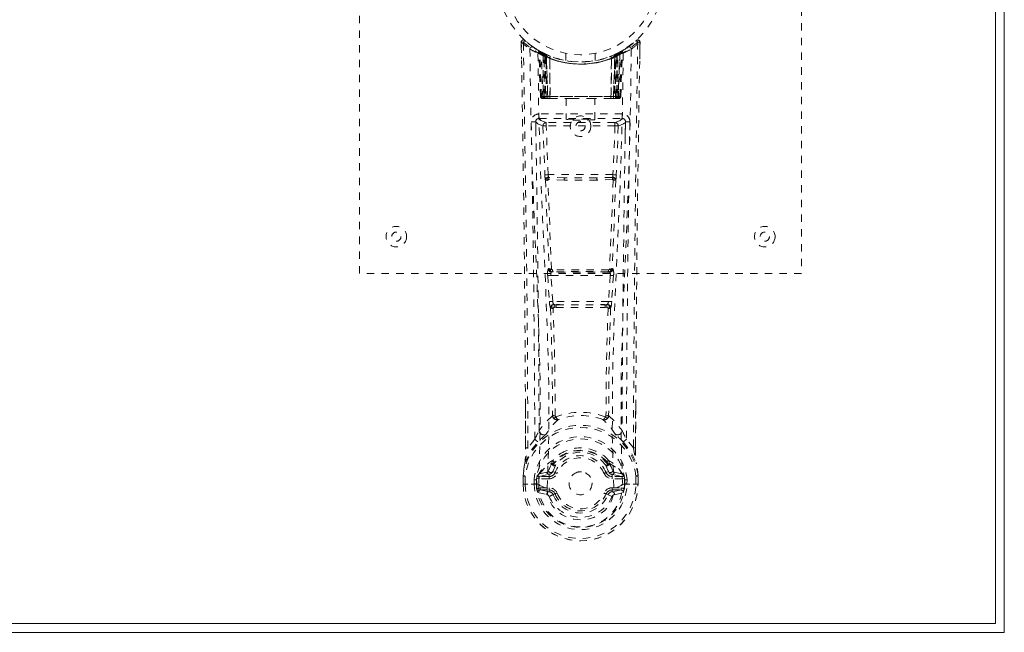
# Model space of a CAD drawing. Header units: inches. Extents: x 7 to 54.5, y 18.9 to 36.7.
# Tile 3 of 4: x 41.2 to 54.5, y 18.9 to 27.2. Entities that reach past the tile are written whole.
import ezdxf

# ---------------------------------------------------------------- set-up
doc = ezdxf.new("R2010")
doc.units = ezdxf.units.IN
doc.header["$MEASUREMENT"] = 0
doc.linetypes.add('SLD-Dashed', pattern=[0.075, 0.05, -0.025])
doc.linetypes.add('SLD-Solid', pattern=[0])

msp = doc.modelspace()

# ---------------------------------------------------------------- linework, layer by layer
at = {"color": 7, "linetype": 'SLD-Solid', "lineweight": 15}
for p, q in [((54.527, 36.657), (54.527, 18.907)), ((54.409, 19.025), (54.409, 36.539)), ((54.409, 36.539), (54.409, 19.025)), ((7.146, 19.025), (54.409, 19.025)), ((54.409, 19.025), (7.146, 19.025)), ((54.527, 18.907), (7.027, 18.907))]:
    msp.add_line(p, q, dxfattribs=at)
at = {"color": 7, "linetype": 'SLD-Dashed', "lineweight": 0}
for p, q in [((45.777, 23.782), (45.777, 31.782)), ((51.777, 31.782), (51.777, 23.782)), ((47.971, 26.923), (47.975, 26.693)), ((47.972, 26.853), (47.971, 26.923)), ((47.973, 26.923), (47.974, 26.854)), ((48.021, 26.946), (48.032, 26.936)), ((49.416, 26.853), (49.475, 26.896)), ((49.523, 26.936), (49.534, 26.946)), ((49.58, 26.693), (49.584, 26.923)), ((49.581, 26.866), (49.582, 26.923)), ((49.584, 26.923), (49.583, 26.866)), ((48.21, 26.808), (48.196, 26.816)), ((48.216, 26.804), (48.202, 26.811)), ((48.225, 26.783), (48.211, 26.791)), ((48.232, 26.186), (48.211, 26.791)), ((48.245, 26.186), (48.225, 26.783)), ((48.275, 26.773), (48.228, 26.798)), ((48.312, 26.737), (48.243, 26.773)), ((48.265, 26.157), (48.243, 26.773)), ((48.271, 26.743), (48.284, 26.769)), ((48.271, 26.743), (48.271, 26.186)), ((48.281, 26.738), (48.271, 26.743)), ((48.295, 26.763), (48.28, 26.771)), ((48.281, 26.738), (48.293, 26.764)), ((48.281, 26.186), (48.281, 26.738)), ((48.284, 26.769), (48.293, 26.764)), ((48.284, 26.736), (48.297, 26.762)), ((48.285, 26.186), (48.284, 26.736)), ((48.284, 26.736), (48.294, 26.732)), ((48.294, 26.732), (48.306, 26.758)), ((48.294, 26.732), (48.294, 26.186)), ((48.296, 26.763), (48.295, 26.763)), ((48.303, 26.728), (48.315, 26.754)), ((48.303, 26.728), (48.303, 26.157)), ((48.312, 26.724), (48.303, 26.728)), ((48.312, 26.724), (48.324, 26.75)), ((48.312, 26.737), (48.313, 26.737)), ((48.331, 26.157), (48.312, 26.737)), ((48.312, 26.157), (48.312, 26.724)), ((48.313, 26.737), (48.333, 26.157)), ((48.363, 26.734), (48.361, 26.734)), ((48.577, 26.771), (48.577, 26.675)), ((48.977, 26.675), (48.977, 26.771)), ((49.194, 26.734), (49.192, 26.734)), ((49.222, 26.157), (49.242, 26.737)), ((49.243, 26.737), (49.224, 26.157)), ((49.231, 26.75), (49.24, 26.754)), ((49.24, 26.754), (49.252, 26.728)), ((49.242, 26.737), (49.243, 26.737)), ((49.312, 26.773), (49.243, 26.737)), ((49.252, 26.728), (49.243, 26.724)), ((49.243, 26.724), (49.243, 26.157)), ((49.252, 26.157), (49.252, 26.728)), ((49.258, 26.762), (49.271, 26.736)), ((49.26, 26.763), (49.259, 26.763)), ((49.327, 26.798), (49.26, 26.763)), ((49.261, 26.732), (49.271, 26.736)), ((49.261, 26.186), (49.261, 26.732)), ((49.262, 26.764), (49.271, 26.769)), ((49.271, 26.736), (49.27, 26.186)), ((49.271, 26.769), (49.284, 26.743)), ((49.284, 26.743), (49.274, 26.738)), ((49.274, 26.738), (49.274, 26.186)), ((49.284, 26.186), (49.284, 26.743)), ((49.29, 26.157), (49.312, 26.773)), ((49.31, 26.186), (49.33, 26.783)), ((49.323, 26.186), (49.344, 26.791)), ((49.327, 26.798), (49.339, 26.805)), ((49.344, 26.791), (49.33, 26.783)), ((49.358, 26.816), (49.345, 26.808)), ((48.358, 26.708), (48.359, 26.707)), ((48.362, 26.157), (48.358, 26.708)), ((48.359, 26.707), (48.365, 26.157)), ((49.19, 26.157), (49.196, 26.707)), ((49.197, 26.708), (49.193, 26.157)), ((49.196, 26.707), (49.197, 26.708)), ((48.232, 26.186), (48.245, 26.186)), ((48.265, 26.157), (48.331, 26.157)), ((48.271, 26.186), (48.281, 26.186)), ((49.274, 26.186), (48.281, 26.186)), ((48.294, 26.186), (48.285, 26.186)), ((48.294, 26.186), (49.261, 26.186)), ((48.327, 26.157), (48.312, 26.157)), ((48.331, 26.157), (48.333, 26.157)), ((48.333, 26.157), (48.362, 26.157)), ((48.362, 26.157), (48.365, 26.157)), ((48.365, 26.157), (48.66, 26.157)), ((48.582, 26.157), (48.582, 25.872)), ((48.66, 26.157), (48.894, 26.157)), ((48.894, 26.157), (49.19, 26.157)), ((48.972, 25.872), (48.972, 26.157)), ((49.19, 26.157), (49.193, 26.157)), ((49.193, 26.157), (49.222, 26.157)), ((49.224, 26.157), (49.29, 26.157)), ((49.243, 26.157), (49.228, 26.157)), ((49.27, 26.186), (49.261, 26.186)), ((49.274, 26.186), (49.284, 26.186)), ((49.31, 26.186), (49.323, 26.186)), ((48.213, 25.949), (48.213, 25.888)), ((49.342, 25.949), (48.213, 25.949)), ((49.342, 25.888), (49.342, 25.949)), ((48.172, 25.834), (48.172, 25.649)), ((48.213, 25.888), (49.342, 25.888)), ((48.311, 25.831), (48.311, 25.786)), ((49.244, 25.831), (48.311, 25.831)), ((49.244, 25.831), (49.244, 25.786)), ((49.383, 25.649), (49.383, 25.834)), ((48.266, 25.784), (48.293, 25.122)), ((48.337, 25.124), (48.311, 25.786)), ((49.244, 25.786), (48.311, 25.786)), ((49.244, 25.786), (49.217, 25.124)), ((49.289, 25.784), (49.262, 25.122)), ((49.217, 25.124), (48.337, 25.124)), ((48.556, 25.047), (48.344, 25.057)), ((48.559, 25.081), (48.348, 25.087)), ((48.996, 25.081), (48.559, 25.081)), ((49.207, 25.087), (48.996, 25.081)), ((49.211, 25.058), (48.999, 25.047)), ((48.349, 23.847), (48.337, 23.843)), ((48.381, 23.801), (48.393, 23.805)), ((49.174, 23.801), (48.381, 23.801)), ((49.162, 23.805), (49.174, 23.801)), ((49.206, 23.847), (49.218, 23.843)), ((51.777, 23.782), (45.777, 23.782)), ((48.331, 23.753), (48.354, 23.4)), ((48.376, 23.756), (49.179, 23.756)), ((48.399, 23.403), (48.376, 23.756)), ((49.179, 23.756), (49.156, 23.403)), ((49.224, 23.753), (49.2, 23.4)), ((48.354, 23.4), (48.357, 23.372)), ((49.156, 23.403), (48.399, 23.403)), ((49.2, 23.4), (49.198, 23.372)), ((48.444, 23.321), (48.421, 23.322)), ((48.45, 23.358), (48.424, 23.358)), ((48.45, 23.358), (49.105, 23.358)), ((49.131, 23.358), (49.105, 23.358)), ((49.134, 23.322), (49.111, 23.321)), ((48.031, 21.41), (48.028, 21.978)), ((49.527, 21.965), (49.524, 21.41)), ((48.155, 21.53), (48.061, 21.412)), ((49.494, 21.412), (49.4, 21.53)), ((48.395, 21.232), (48.404, 21.247)), ((49.15, 21.247), (49.16, 21.232)), ((48.388, 21.205), (48.388, 21.199)), ((48.441, 21.181), (48.399, 21.091)), ((48.408, 21.198), (48.407, 21.191)), ((49.156, 21.091), (49.114, 21.181)), ((49.148, 21.191), (49.147, 21.198)), ((49.167, 21.205), (49.167, 21.199)), ((47.997, 21.033), (47.996, 21.029)), ((47.997, 20.921), (47.996, 21.029)), ((47.998, 21.029), (47.998, 20.92)), ((48.026, 21.029), (48.027, 20.921)), ((48.177, 20.977), (48.181, 20.991)), ((48.181, 20.991), (48.182, 20.925)), ((48.221, 21.062), (48.205, 21.049)), ((48.205, 21.049), (48.205, 21.049)), ((48.205, 21.049), (48.205, 21.049)), ((48.215, 21.023), (48.349, 21.053)), ((48.215, 21.023), (48.215, 20.993)), ((48.349, 21.023), (48.215, 21.023)), ((48.349, 20.993), (48.215, 20.993)), ((48.319, 21.082), (48.221, 21.062)), ((48.349, 21.053), (48.349, 21.023)), ((48.349, 20.993), (48.349, 21.023)), ((48.399, 21.091), (48.431, 21.078)), ((49.124, 21.078), (49.156, 21.091)), ((49.156, 21.091), (49.167, 21.072)), ((49.206, 21.053), (49.34, 21.023)), ((49.206, 21.023), (49.206, 21.053)), ((49.34, 21.023), (49.206, 21.023)), ((49.206, 20.993), (49.206, 21.023)), ((49.34, 20.993), (49.206, 20.993)), ((49.334, 21.062), (49.236, 21.082)), ((49.334, 21.062), (49.35, 21.049)), ((49.334, 21.062), (49.334, 21.062)), ((49.34, 20.993), (49.34, 21.023)), ((49.374, 20.991), (49.373, 20.925)), ((49.378, 20.977), (49.374, 20.991)), ((49.528, 20.921), (49.529, 21.029)), ((49.557, 20.92), (49.557, 21.029)), ((49.558, 21.029), (49.558, 21.033)), ((49.558, 20.921), (49.558, 21.029)), ((47.997, 20.921), (48, 20.92)), ((48.044, 20.921), (48, 20.92)), ((48.027, 20.921), (48.027, 20.921)), ((48.063, 20.921), (48.044, 20.921)), ((48.209, 20.921), (48.063, 20.921)), ((48.147, 20.924), (48.147, 20.977)), ((48.147, 20.924), (48.147, 20.924)), ((48.177, 20.976), (48.177, 20.925)), ((48.182, 20.925), (48.177, 20.925)), ((48.209, 20.921), (48.209, 20.921)), ((48.229, 20.871), (48.229, 20.841)), ((48.229, 20.871), (48.349, 20.871)), ((48.326, 20.869), (48.326, 20.869)), ((48.349, 20.871), (48.349, 20.841)), ((48.934, 20.932), (48.933, 20.918)), ((48.934, 20.939), (48.934, 20.932)), ((49.206, 20.871), (49.206, 20.841)), ((49.206, 20.871), (49.326, 20.871)), ((49.229, 20.869), (49.229, 20.868)), ((49.326, 20.841), (49.326, 20.871)), ((49.346, 20.921), (49.492, 20.921)), ((49.373, 20.925), (49.378, 20.925)), ((49.378, 20.925), (49.378, 20.976)), ((49.408, 20.978), (49.407, 20.925)), ((49.492, 20.921), (49.511, 20.921)), ((49.511, 20.921), (49.555, 20.92)), ((49.528, 20.921), (49.528, 20.921)), ((49.555, 20.92), (49.558, 20.921)), ((48.199, 20.805), (48.321, 20.777)), ((48.349, 20.817), (48.229, 20.841)), ((48.229, 20.841), (48.349, 20.841)), ((48.349, 20.817), (48.349, 20.841)), ((48.431, 20.787), (48.405, 20.776)), ((49.15, 20.776), (49.124, 20.787)), ((49.154, 20.783), (49.15, 20.776)), ((49.326, 20.841), (49.206, 20.817)), ((49.206, 20.817), (49.206, 20.841)), ((49.206, 20.841), (49.326, 20.841)), ((49.234, 20.777), (49.356, 20.805))]:
    msp.add_line(p, q, dxfattribs=at)
at = {"color": 7, "linetype": 'SLD-Dashed', "lineweight": 0, "flags": 128}
for points in [[(48.061, 21.412), (48.059, 22.183), (48.055, 22.951), (48.048, 23.718), (48.038, 24.483), (48.035, 24.677), (48.032, 24.874), (48.03, 25.043), (48.027, 25.23), (48.026, 25.308), (48.025, 25.389), (48.023, 25.473), (48.022, 25.547), (48.022, 25.567), (48.021, 25.601), (48.021, 25.649), (48.02, 25.71), (48.018, 25.798), (48.017, 25.903), (48.015, 26.027), (48.013, 26.168), (48.011, 26.293), (48.009, 26.391), (48.008, 26.485), (48.004, 26.721), (48.001, 26.924)], [(49.581, 26.923), (49.579, 26.931), (49.575, 26.939), (49.57, 26.945), (49.564, 26.95), (49.557, 26.953), (49.55, 26.953), (49.542, 26.951), (49.536, 26.947)], [(48.09, 26.83), (48.099, 26.075), (48.118, 25.321), (48.146, 24.572), (48.178, 23.827), (48.208, 23.088), (48.227, 22.356), (48.229, 21.633), (48.209, 20.921)], [(48.326, 20.869), (48.347, 21.581), (48.346, 22.304), (48.326, 23.035), (48.295, 23.774), (48.261, 24.518), (48.231, 25.267), (48.209, 26.02), (48.199, 26.774)], [(48.283, 26.767), (48.26, 26.78), (48.237, 26.793)], [(48.26, 26.78), (48.252, 26.784), (48.247, 26.783), (48.246, 26.777), (48.244, 26.771)], [(49.164, 26.725), (49.183, 26.73), (49.196, 26.736)], [(49.356, 26.774), (49.346, 26.02), (49.324, 25.267), (49.294, 24.518), (49.26, 23.774), (49.229, 23.035), (49.209, 22.304), (49.208, 21.581), (49.229, 20.869)], [(49.243, 26.724), (49.238, 26.734), (49.234, 26.742), (49.232, 26.748), (49.231, 26.75)], [(49.249, 26.758), (49.25, 26.756), (49.252, 26.75), (49.256, 26.742), (49.261, 26.732)], [(49.274, 26.738), (49.27, 26.748), (49.266, 26.757), (49.263, 26.762), (49.262, 26.764)], [(49.465, 26.83), (49.456, 26.075), (49.437, 25.321), (49.409, 24.572), (49.377, 23.827), (49.347, 23.088), (49.328, 22.356), (49.326, 21.633), (49.346, 20.921)], [(49.345, 26.808), (49.343, 26.807), (49.337, 26.803)], [(49.357, 26.815), (49.357, 26.815), (49.358, 26.816)], [(48.271, 26.186), (48.256, 26.186), (48.243, 26.186), (48.235, 26.186), (48.232, 26.186)], [(48.245, 26.186), (48.249, 26.186), (48.257, 26.186), (48.27, 26.186), (48.285, 26.186)], [(48.66, 26.157), (48.777, 26.166), (48.894, 26.157)], [(49.27, 26.186), (49.285, 26.186), (49.297, 26.186), (49.306, 26.186), (49.31, 26.186)], [(49.323, 26.186), (49.32, 26.186), (49.312, 26.186), (49.299, 26.186), (49.284, 26.186)], [(48.168, 25.842), (48.195, 25.813), (48.266, 25.784)], [(48.311, 25.831), (48.24, 25.859), (48.213, 25.888)], [(49.342, 25.888), (49.315, 25.859), (49.244, 25.831)], [(49.289, 25.784), (49.36, 25.813), (49.387, 25.842)], [(48.311, 25.786), (48.295, 25.785), (48.281, 25.785), (48.271, 25.785), (48.266, 25.784)], [(49.289, 25.784), (49.284, 25.785), (49.274, 25.785), (49.26, 25.785), (49.244, 25.786)], [(48.337, 25.124), (48.322, 25.123), (48.308, 25.122), (48.297, 25.122), (48.293, 25.122)], [(49.262, 25.122), (49.257, 25.122), (49.247, 25.122), (49.233, 25.123), (49.217, 25.124)], [(48.3, 25.054), (48.323, 24.449), (48.349, 23.847)], [(48.383, 23.841), (48.358, 24.444), (48.334, 25.05)], [(48.999, 25.047), (48.777, 25.047), (48.556, 25.047)], [(48.996, 25.081), (48.777, 25.081), (48.559, 25.081)], [(49.221, 25.05), (49.197, 24.444), (49.172, 23.841)], [(49.255, 25.054), (49.232, 24.449), (49.206, 23.847)], [(48.393, 23.805), (48.384, 23.806), (48.377, 23.809), (48.371, 23.814), (48.368, 23.819), (48.368, 23.825), (48.371, 23.832), (48.376, 23.837), (48.383, 23.841)], [(49.172, 23.841), (49.179, 23.837), (49.184, 23.832), (49.187, 23.825), (49.187, 23.819), (49.184, 23.814), (49.178, 23.809), (49.171, 23.806), (49.162, 23.805)], [(48.376, 23.756), (48.368, 23.755), (48.36, 23.755), (48.353, 23.754), (48.346, 23.754), (48.34, 23.753), (48.336, 23.753), (48.333, 23.753), (48.331, 23.753)], [(49.224, 23.753), (49.219, 23.753), (49.209, 23.754), (49.194, 23.755), (49.179, 23.756)], [(48.399, 23.403), (48.384, 23.402), (48.37, 23.401), (48.359, 23.4), (48.354, 23.4)], [(49.2, 23.4), (49.196, 23.4), (49.185, 23.401), (49.171, 23.402), (49.156, 23.403)], [(48.37, 23.315), (48.391, 22.582), (48.397, 21.858)], [(48.433, 21.847), (48.427, 22.573), (48.405, 23.308)], [(49.15, 23.308), (49.128, 22.574), (49.122, 21.847)], [(49.185, 23.315), (49.164, 22.582), (49.158, 21.858)], [(48.031, 21.978), (48.032, 21.753), (48.032, 21.411)], [(49.523, 21.411), (49.523, 21.784), (49.523, 21.965)], [(48.395, 21.85), (48.296, 21.755), (48.215, 21.648)], [(48.395, 21.85), (48.397, 21.84), (48.401, 21.831), (48.407, 21.825), (48.414, 21.821), (48.422, 21.82), (48.43, 21.823), (48.437, 21.828), (48.443, 21.836)], [(49.112, 21.836), (49.118, 21.828), (49.125, 21.823), (49.133, 21.82), (49.14, 21.821), (49.148, 21.825), (49.154, 21.831), (49.158, 21.84), (49.16, 21.85)], [(49.16, 21.85), (49.259, 21.755), (49.34, 21.648)], [(48.294, 21.585), (48.303, 21.594), (48.309, 21.6)], [(49.261, 21.585), (49.251, 21.594), (49.246, 21.6)], [(48.022, 21.207), (48.098, 21.365), (48.198, 21.493)], [(48.031, 21.41), (48.031, 21.41), (48.032, 21.411), (48.034, 21.411), (48.038, 21.412), (48.043, 21.412), (48.049, 21.412), (48.055, 21.412), (48.061, 21.412)], [(49.357, 21.493), (49.457, 21.365), (49.533, 21.207)], [(49.524, 21.41), (49.524, 21.41), (49.523, 21.411), (49.521, 21.411), (49.517, 21.412), (49.512, 21.412), (49.506, 21.412), (49.5, 21.412), (49.494, 21.412)], [(48.022, 21.207), (48.008, 21.131), (47.997, 21.033)], [(48.022, 21.207), (48.02, 21.202), (48.02, 21.197)], [(48.221, 21.062), (48.297, 21.144), (48.388, 21.205)], [(48.388, 21.199), (48.364, 21.155), (48.342, 21.102)], [(48.388, 21.205), (48.392, 21.228), (48.395, 21.232)], [(48.422, 21.171), (48.412, 21.171), (48.402, 21.176)], [(48.408, 21.198), (48.411, 21.211), (48.419, 21.223)], [(48.409, 21.187), (48.419, 21.182), (48.428, 21.179), (48.436, 21.178), (48.441, 21.181)], [(49.114, 21.181), (49.119, 21.178), (49.127, 21.179), (49.136, 21.182), (49.146, 21.187)], [(49.153, 21.176), (49.143, 21.171), (49.133, 21.171)], [(49.136, 21.223), (49.144, 21.211), (49.147, 21.198)], [(49.16, 21.232), (49.163, 21.228), (49.167, 21.205)], [(49.167, 21.205), (49.258, 21.144), (49.334, 21.062)], [(49.167, 21.199), (49.191, 21.155), (49.213, 21.102)], [(49.535, 21.197), (49.535, 21.202), (49.533, 21.207)], [(49.558, 21.033), (49.547, 21.131), (49.533, 21.207)], [(49.558, 21.029), (49.548, 21.124), (49.535, 21.197)], [(47.996, 21.029), (47.996, 21.029), (47.998, 21.029), (48, 21.029), (48.004, 21.029), (48.008, 21.029), (48.014, 21.029), (48.02, 21.029), (48.026, 21.029)], [(47.997, 21.033), (47.998, 21.033), (48, 21.033), (48.002, 21.032), (48.006, 21.032), (48.01, 21.031), (48.015, 21.031), (48.021, 21.03), (48.026, 21.029)], [(48.215, 20.993), (48.198, 20.996), (48.183, 21.003)], [(48.205, 21.049), (48.199, 21.043), (48.19, 21.036)], [(48.342, 21.102), (48.331, 21.087), (48.319, 21.082)], [(48.458, 21.066), (48.453, 21.068), (48.448, 21.071), (48.443, 21.073), (48.439, 21.074), (48.436, 21.076), (48.433, 21.077), (48.431, 21.078), (48.431, 21.078)], [(49.097, 21.066), (49.102, 21.068), (49.107, 21.071), (49.112, 21.073), (49.116, 21.074), (49.119, 21.076), (49.122, 21.077), (49.123, 21.078), (49.124, 21.078)], [(49.213, 21.102), (49.224, 21.087), (49.236, 21.082)], [(49.372, 21.003), (49.357, 20.996), (49.34, 20.993)], [(49.365, 21.036), (49.359, 21.041), (49.35, 21.049)], [(49.529, 21.029), (49.534, 21.03), (49.539, 21.031), (49.544, 21.031), (49.549, 21.032), (49.553, 21.032), (49.555, 21.033), (49.557, 21.033), (49.558, 21.033)], [(49.529, 21.029), (49.535, 21.029), (49.541, 21.029), (49.547, 21.029), (49.551, 21.029), (49.555, 21.029), (49.557, 21.029), (49.559, 21.029), (49.558, 21.029)], [(48.027, 20.921), (48.02, 20.921), (48.014, 20.921), (48.009, 20.921), (48.004, 20.921), (48, 20.921), (47.998, 20.921), (47.997, 20.921), (47.997, 20.921)], [(48.177, 20.925), (48.174, 20.925), (48.167, 20.925), (48.158, 20.925), (48.147, 20.924)], [(48.187, 20.854), (48.206, 20.867), (48.229, 20.871)], [(48.209, 20.921), (48.226, 20.903), (48.254, 20.888)], [(48.254, 20.888), (48.287, 20.876), (48.326, 20.869)], [(48.326, 20.869), (48.33, 20.787), (48.352, 20.706), (48.393, 20.631), (48.449, 20.564), (48.519, 20.509), (48.599, 20.469), (48.687, 20.444), (48.777, 20.435), (48.868, 20.444), (48.955, 20.469), (49.036, 20.509), (49.106, 20.564), (49.162, 20.63), (49.202, 20.706), (49.225, 20.786), (49.229, 20.868)], [(49.229, 20.868), (49.268, 20.876), (49.301, 20.888)], [(49.301, 20.888), (49.329, 20.903), (49.346, 20.921)], [(49.326, 20.871), (49.349, 20.867), (49.368, 20.854)], [(49.558, 20.921), (49.558, 20.921), (49.557, 20.921), (49.555, 20.921), (49.551, 20.921), (49.546, 20.921), (49.541, 20.921), (49.535, 20.921), (49.528, 20.921)], [(48.458, 20.798), (48.453, 20.796), (48.448, 20.794), (48.443, 20.792), (48.439, 20.79), (48.436, 20.789), (48.433, 20.788), (48.431, 20.787), (48.431, 20.787)], [(49.097, 20.798), (49.102, 20.796), (49.107, 20.794), (49.112, 20.792), (49.116, 20.79), (49.119, 20.789), (49.122, 20.788), (49.123, 20.787), (49.124, 20.787)], [(49.15, 20.776), (49.152, 20.775), (49.158, 20.773), (49.166, 20.769), (49.175, 20.765), (49.185, 20.761), (49.194, 20.757), (49.201, 20.754), (49.205, 20.753)]]:
    msp.add_lwpolyline(points, dxfattribs=at)
at = {"color": 7, "linetype": 'SLD-Dashed', "lineweight": 0}
for centre, radius in [((48.777, 27.782), 1.125), ((48.777, 27.782), 1.03), ((48.777, 25.782), 0.14), ((48.777, 25.782), 0.0625), ((46.277, 24.282), 0.14), ((46.277, 24.282), 0.0625), ((51.277, 24.282), 0.14), ((51.277, 24.282), 0.0625), ((48.777, 20.932), 0.156)]:
    msp.add_circle(centre, radius, dxfattribs=at)
for centre, radius, start, end in [((48.001, 26.924), 0.03, 47.8753, 180.8652), ((48.009, 25.746), 1.177, 90.389, 91.849), ((48.785, 27.834), 1.221, 228.2154, 235.3115), ((50.073, 25.059), 2.787, 137.3974, 138.0121), ((48.777, 27.783), 1.158, 227.8872, 312.1137), ((48.776, 27.78), 1.124, 227.9225, 235.3713), ((48.12, 26.83), 0.03, 55.9455, 179.9466), ((48.746, 27.727), 1.064, 234.3721, 244.9435), ((48.78, 27.779), 1.124, 304.6268, 312.0799), ((49.435, 26.83), 0.03, 0.0535, 124.0542), ((48.77, 27.834), 1.221, 304.6881, 311.7851), ((463.691, 19.684), 414.201, 178.99844, 179.76088), ((385.345, 20.548), 335.821, 178.922, 179.75828), ((49.554, 26.924), 0.03, 359.1304, 132.127), ((47.396, 24.981), 2.903, 42.0002, 42.5903), ((49.536, 25.241), 1.683, 88.3704, 89.3914), ((-286.736, 20.557), 334.768, 0.24308, 1.07763), ((48.761, 28.014), 1.361, 240.4676, 245.625), ((48.778, 27.783), 1.128, 235.3627, 240.5068), ((48.181, 26.79), 0.03, 1.9807, 58.988), ((48.68, 27.62), 0.938, 238.9647, 239.7405), ((48.24, 26.762), 0.0428, 114.1616, 163.0424), ((48.777, 27.814), 1.19, 240.9032, 299.0966), ((48.194, 26.794), 0.02, 342.7608, 49.6039), ((48.195, 26.782), 0.0299, 1.8969, 59.7576), ((48.778, 27.784), 1.13, 239.7677, 244.7492), ((48.751, 27.397), 0.812, 228.2719, 233.7163), ((48.777, 27.782), 1.128, 240.5082, 299.4917), ((48.749, 27.39), 0.801, 229.1476, 234.5814), ((48.213, 26.772), 0.0299, 1.7974, 60.7975), ((48.773, 27.773), 1.117, 240.8044, 245.7841), ((48.756, 27.393), 0.805, 230.4207, 235.732), ((22.524, 25.5), 25.751, 1.4621, 2.8402), ((48.777, 27.781), 1.155, 244.5268, 295.4732), ((48.777, 27.781), 1.155, 245.2589, 294.7411), ((48.282, 26.737), 0.0297, 1.483, 64.5349), ((48.283, 26.736), 0.0297, 1.4786, 64.5947), ((48.715, 27.644), 0.975, 244.5431, 247.4765), ((48.777, 27.781), 1.155, 246.2582, 293.7418), ((48.729, 27.327), 0.722, 234.8052, 239.0707), ((48.328, 26.725), 0.0346, 329.0239, 15.066), ((48.329, 26.725), 0.0346, 329.0903, 15.1449), ((49.226, 26.725), 0.0344, 164.7144, 211.0502), ((49.227, 26.725), 0.0347, 164.9394, 210.9708), ((48.826, 27.327), 0.722, 300.9271, 305.1959), ((48.776, 27.784), 1.13, 294.2422, 299.1683), ((49.272, 26.736), 0.0297, 115.4171, 178.5096), ((49.273, 26.737), 0.0297, 115.4722, 178.5098), ((48.801, 27.391), 0.802, 304.2592, 309.5879), ((48.807, 27.388), 0.8, 305.4131, 310.8579), ((48.805, 27.396), 0.81, 306.2781, 311.7337), ((75.047, 25.5), 25.767, 177.1602, 178.5375), ((49.342, 26.772), 0.0299, 119.2024, 178.1953), ((49.34, 26.774), 0.0273, 117.6282, 182.2949), ((49.36, 26.782), 0.0299, 120.2553, 178.0901), ((48.778, 27.782), 1.127, 299.491, 304.6386), ((49.315, 26.762), 0.0429, 16.9709, 65.822), ((49.37, 26.792), 0.0264, 119.4105, 183.7883), ((49.374, 26.79), 0.03, 121.0176, 178.0136), ((48.793, 28.016), 1.363, 294.3807, 299.529), ((48.777, 27.746), 1.12, 248.0448, 291.9527), ((48.262, 26.187), 0.03, 181.9931, 269.996), ((48.293, 26.231), 0.0753, 216.3039, 253.1006), ((48.275, 26.187), 0.03, 181.9677, 269.972), ((48.29, 26.336), 0.177, 260.4259, 268.5152), ((48.846, 26.18), 0.575, 179.3822, 182.073), ((48.694, 26.179), 0.414, 179.0117, 183.0221), ((48.873, 26.18), 0.588, 179.3924, 182.0225), ((48.723, 26.179), 0.429, 179.0455, 182.914), ((48.832, 26.179), 0.429, 357.0813, 0.9499), ((48.669, 26.18), 0.601, 358.006, 0.5791), ((49.266, 26.344), 0.185, 271.3806, 279.0508), ((48.862, 26.179), 0.413, 356.9733, 0.993), ((49.28, 26.187), 0.03, 270.028, 358.0323), ((49.261, 26.231), 0.0753, 286.8953, 323.7004), ((48.709, 26.18), 0.575, 357.9272, 0.6177), ((49.293, 26.187), 0.03, 270.004, 358.0069), ((48.213, 25.844), 0.105, 89.9859, 180.8817), ((49.342, 25.844), 0.105, 359.1173, 90.0152), ((48.136, 24.987), 0.856, 87.8892, 91.9056), ((-240.879, 20.502), 289.037, 0.20376, 1.05854), ((48.213, 25.843), 0.045, 90.0018, 180.9455), ((-242.389, 20.505), 290.606, 0.22541, 1.05229), ((48.311, 25.786), 0.0451, 90.4449, 181.6947), ((49.244, 25.786), 0.0451, 358.277, 89.5555), ((339.889, 20.505), 290.551, 178.9476, 179.77464), ((49.342, 25.843), 0.045, 359.0554, 89.9974), ((49.419, 24.987), 0.856, 88.094, 92.1115), ((351.866, 20.355), 302.469, 178.96048, 179.77729), ((48.808, 25.141), 0.516, 182.1896, 189.7897), ((48.471, 25.132), 0.134, 183.7297, 198.5328), ((49.084, 25.132), 0.134, 341.4623, 356.2751), ((48.747, 25.141), 0.516, 350.2109, 357.8083), ((48.344, 25.045), 0.0452, 90.1267, 168.5578), ((48.326, 25.146), 0.0956, 254.3723, 274.7252), ((48.346, 25.068), 0.0216, 94.0692, 235.9954), ((48.344, 25.046), 0.0114, 88.4994, 157.4608), ((48.349, 25.091), 0.00464, 195.4471, 262.7657), ((48.455, 25.058), 0.111, 165.3894, 180.516), ((48.637, 25.056), 0.0822, 162.2451, 185.9978), ((48.918, 25.056), 0.0822, 353.9945, 17.7627), ((49.206, 25.091), 0.00458, 276.8219, 344.8076), ((49.1, 25.058), 0.111, 359.5403, 14.6929), ((49.209, 25.068), 0.0216, 304.0017, 85.9337), ((49.211, 25.045), 0.0452, 11.4487, 89.8696), ((49.211, 25.046), 0.0114, 22.2105, 91.268), ((49.229, 25.146), 0.0956, 265.2778, 285.624), ((48.519, 23.786), 0.191, 162.6891, 189.9486), ((48.382, 23.846), 0.0451, 183.9447, 269.3376), ((48.394, 23.85), 0.0451, 184.093, 269.3029), ((48.376, 23.908), 0.0668, 245.6209, 276.1167), ((48.425, 23.772), 0.052, 146.861, 198.5224), ((48.4, 23.847), 0.0174, 200.0903, 265.4721), ((48.403, 23.743), 0.0627, 88.5409, 99.0698), ((48.777, -11.886), 35.718, 89.3919, 90.6083), ((48.433, 23.826), 0.0353, 173.7834, 215.2123), ((48.777, -8.902), 32.709, 89.3469, 90.6533), ((49.121, 23.826), 0.0353, 324.8074, 6.2074), ((49.152, 23.742), 0.0636, 80.9827, 91.4819), ((49.155, 23.848), 0.0183, 275.7805, 338.1329), ((49.161, 23.85), 0.0451, 270.697, 355.9041), ((49.179, 23.908), 0.0667, 263.8697, 294.4072), ((49.173, 23.846), 0.0451, 270.6624, 356.0553), ((49.13, 23.772), 0.0518, 341.3882, 33.2285), ((49.036, 23.786), 0.191, 350.0561, 17.3092), ((48.481, 23.408), 0.0824, 183.6528, 215.4428), ((49.075, 23.408), 0.0808, 324.2184, 356.6862), ((48.56, 23.387), 0.204, 184.0546, 200.6735), ((48.416, 23.314), 0.0464, 92.4757, 179.2408), ((48.398, 23.369), 0.0615, 242.1236, 275.9648), ((48.414, 23.333), 0.0271, 90.6822, 249.4116), ((48.423, 23.303), 0.0186, 94.5974, 165.3471), ((48.423, 23.377), 0.0184, 242.0253, 273.5418), ((48.5, 23.335), 0.0795, 162.8042, 189.4355), ((48.506, 23.331), 0.0624, 154.2188, 188.7166), ((48.777, 55.674), 32.354, 269.41, 270.59), ((48.777, 56.724), 33.367, 269.4373, 270.5627), ((49.049, 23.331), 0.0623, 351.253, 25.8116), ((49.132, 23.376), 0.0176, 265.6858, 298.7674), ((49.055, 23.335), 0.0794, 350.569, 17.204), ((49.132, 23.303), 0.0186, 14.5434, 85.3409), ((49.139, 23.314), 0.0464, 0.7622, 87.5213), ((49.141, 23.333), 0.0271, 290.5924, 89.3138), ((49.157, 23.369), 0.0615, 264.0383, 297.8729), ((48.994, 23.387), 0.204, 339.3448, 355.929), ((49.049, 21.148), 0.867, 131.5103, 148.5608), ((48.385, 21.857), 0.0126, 326.4368, 4.1921), ((48.456, 21.855), 0.0607, 184.6241, 287.3257), ((48.43, 21.901), 0.0541, 233.0563, 273.2314), ((48.447, 21.849), 0.014, 187.8057, 254.3501), ((48.777, 20.923), 0.972, 69.8638, 110.1345), ((48.502, 21.851), 0.0612, 194.8587, 242.4333), ((48.777, 21.004), 0.849, 69.0469, 110.9531), ((49.099, 21.855), 0.0607, 252.6747, 355.3767), ((49.053, 21.851), 0.0612, 297.5721, 345.1398), ((48.506, 21.147), 0.868, 31.4413, 48.4876), ((49.108, 21.849), 0.014, 285.6212, 352.2244), ((49.125, 21.901), 0.0541, 266.7623, 306.9482), ((49.17, 21.857), 0.0126, 175.8645, 213.5056), ((48.777, 20.932), 0.787, 7.3679, 172.6321), ((48.777, 20.932), 0.758, 7.3679, 172.6321), ((45.688, 22.843), 2.795, 331.9775, 334.684), ((48.275, 21.651), 0.0607, 182.3508, 303.2467), ((49.28, 21.651), 0.0607, 236.7586, 357.6473), ((51.861, 22.841), 2.789, 205.314, 208.0264), ((48.777, 20.932), 0.632, 4.1187, 175.8813), ((48.407, 21.777), 0.352, 224.3748, 233.6406), ((48.777, 20.932), 0.602, 4.2517, 175.7483), ((49.77, 19.946), 2.205, 131.9957, 135.4485), ((47.784, 19.945), 2.207, 44.5519, 48.0023), ((49.148, 21.777), 0.352, 306.3581, 315.6264), ((46.596, 21.376), 1.436, 352.8152, 1.3448), ((42.426, 22.376), 5.717, 348.206, 350.3002), ((48.777, 20.89), 0.49, 42.8679, 137.1321), ((48.777, 20.909), 0.504, 65.7098, 114.2907), ((55.137, 22.377), 5.724, 189.7012, 191.7925), ((50.94, 21.375), 1.417, 178.6006, 187.2432), ((48.667, 20.785), 0.532, 119.5718, 150.2117), ((48.725, 20.981), 0.417, 111.8104, 140.2747), ((48.433, 21.248), 0.029, 181.3389, 239.072), ((48.777, 20.92), 0.455, 35.9729, 144.0271), ((48.777, 20.932), 0.376, 22.774, 157.226), ((48.777, 20.941), 0.413, 35.4713, 144.5332), ((48.777, 20.932), 0.346, 22.774, 157.226), ((48.83, 20.982), 0.416, 39.7002, 68.2154), ((49.121, 21.248), 0.029, 300.9281, 358.6616), ((48.886, 20.783), 0.535, 29.85, 60.3543), ((49.261, 20.936), 1.268, 168.1207, 175.7639), ((48.407, 21.226), 0.0285, 228.7217, 271.1597), ((48.407, 21.22), 0.0285, 228.6799, 271.145), ((48.418, 21.201), 0.0298, 184.5054, 237.2513), ((47.902, 21.524), 0.609, 325.0812, 326.3793), ((48.412, 21.191), 0.00483, 175.6406, 234.2808), ((48.422, 21.194), 0.0228, 269.5667, 325.8583), ((49.133, 21.194), 0.0227, 214.1371, 270.4762), ((49.143, 21.191), 0.00483, 305.7158, 4.3598), ((49.697, 21.555), 0.663, 213.6806, 214.8737), ((49.148, 21.226), 0.0285, 268.8403, 311.2783), ((49.148, 21.22), 0.0285, 268.855, 311.3216), ((49.137, 21.201), 0.0301, 303.0026, 355.365), ((48.777, 20.932), 0.599, 173.2568, 174.3599), ((48.305, 20.994), 0.122, 159.7451, 175.7864), ((48.215, 21.054), 0.0305, 215.6281, 270.5512), ((48.349, 21.083), 0.03, 181.6353, 269.1153), ((48.373, 21.107), 0.0308, 189.2222, 329.7579), ((48.343, 21.113), 0.06, 275.0501, 338.6922), ((48.349, 21.112), 0.089, 270, 337.226), ((48.349, 21.112), 0.119, 269.9996, 337.2264), ((48.777, 20.932), 0.156, 84.8878, 105.7451), ((49.206, 21.112), 0.119, 202.7736, 270.0004), ((49.206, 21.112), 0.089, 202.774, 270), ((49.182, 21.107), 0.0308, 210.2877, 350.7391), ((49.207, 21.103), 0.0504, 218.0683, 269.1866), ((49.206, 21.083), 0.03, 270.8844, 358.3649), ((49.34, 21.054), 0.0305, 269.4543, 324.3621), ((49.286, 21.001), 0.0867, 0.8608, 23.6), ((48.777, 20.932), 0.599, 5.6401, 6.7432), ((48.777, 20.932), 0.781, 180.8691, 360), ((48.777, 20.932), 0.781, 180.8627, 359.1373), ((48.777, 20.932), 0.751, 180.8899, 359.1372), ((48.177, 21.578), 0.601, 267.1317, 269.983), ((48.777, 20.932), 0.63, 180.7179, 359.2821), ((48.777, 20.932), 0.6, 180.7178, 359.2822), ((48.777, 20.932), 0.596, 180.7437, 187.5062), ((48.419, 20.885), 0.234, 187.5713, 200.0277), ((48.777, 20.906), 0.568, 178.4775, 1.5215), ((48.349, 20.752), 0.119, 22.7736, 90.0004), ((49.206, 20.752), 0.119, 89.9996, 157.2264), ((49.136, 20.885), 0.234, 339.9656, 352.4353), ((48.777, 20.932), 0.596, 352.4937, 359.2563), ((49.378, 21.578), 0.601, 270.017, 272.8683), ((49.376, 19.626), 1.298, 88.6255, 89.9389), ((48.228, 20.811), 0.0298, 88.609, 192.2816), ((48.349, 20.787), 0.0301, 91.1982, 198.171), ((48.312, 20.737), 0.0412, 22.5078, 77.858), ((48.349, 20.752), 0.089, 22.774, 90), ((48.343, 20.75), 0.0676, 22.9357, 84.9685), ((50.029, 16.83), 4.267, 112.3749, 113.1732), ((48.777, 20.932), 0.463, 202.774, 337.226), ((48.777, 20.932), 0.404, 202.774, 337.226), ((48.777, 20.932), 0.376, 202.774, 337.226), ((48.777, 20.932), 0.346, 202.774, 337.226), ((49.206, 20.752), 0.089, 90, 157.226), ((49.212, 20.75), 0.0676, 95.0427, 150.0531), ((49.243, 20.737), 0.0412, 102.1189, 157.5199), ((49.206, 20.787), 0.0301, 341.8291, 88.8017), ((49.327, 20.811), 0.0298, 347.7208, 91.3887)]:
    msp.add_arc(centre, radius, start, end, dxfattribs=at)
msp.add_ellipse((48.777, 25.872), major_axis=(0.195, 0), ratio=0.034921, dxfattribs=at)

doc.saveas('drawing.dxf')
